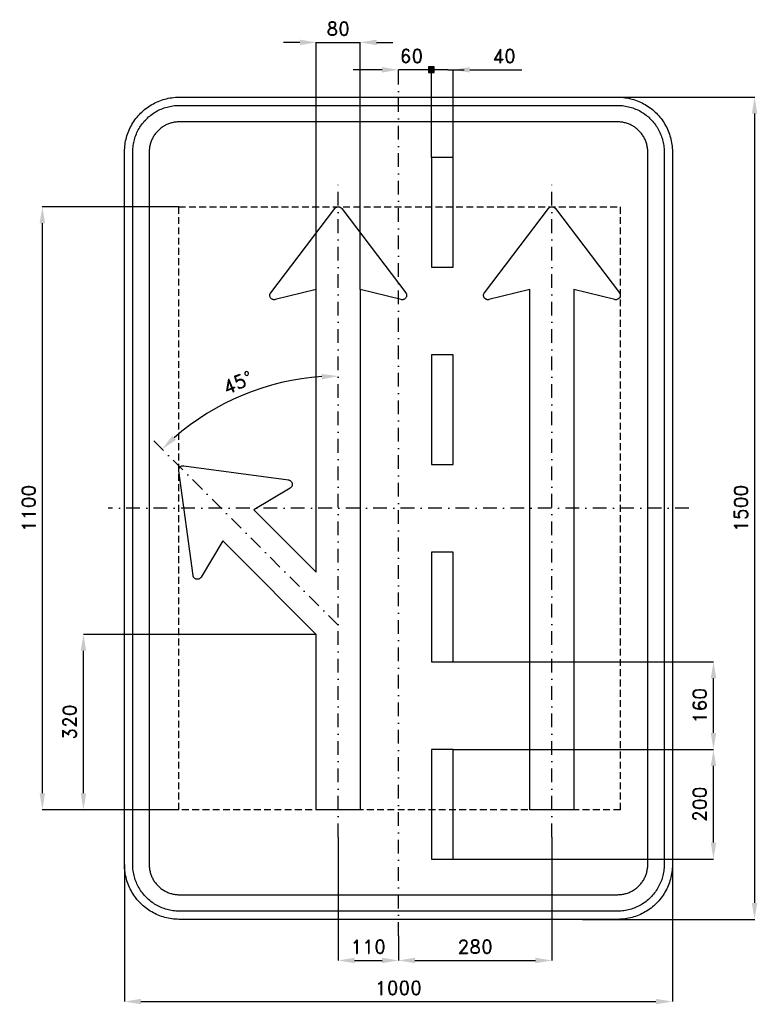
# Model space of a CAD drawing. Header units: millimetres. Extents: x -691 to 655, y -905 to 891.
import ezdxf

# ---------------------------------------------------------------- set-up
doc = ezdxf.new("R2010")
doc.units = ezdxf.units.MM
doc.header["$LTSCALE"] = 5
doc.linetypes.add('ČERCHOVANÁX2', pattern=[2, 1, -0.5, 0, -0.5])
doc.linetypes.add('ČÁRKOVANÁX2', pattern=[1.5, 1, -0.5])
doc.layers.add('Kóty', color=2, linetype='Continuous')
doc.layers.add('Značka', color=7, linetype='Continuous')
doc.styles.get("Standard").update_dxf_attribs({"font": 'romand.shx', "height": 25})
doc.dimstyles.get("Standard").update_dxf_attribs({"dimtxt": 25, "dimasz": 30, "dimexe": 0.18, "dimexo": 0.0625, "dimgap": 12.5, "dimtad": 1, "dimdec": 0, "dimzin": 0, "dimdsep": 46, "dimtxsty": 'Standard', "dimcen": 0.09, "dimadec": 0, "dimazin": 0, "dimtfac": 1, "dimtdec": 0, "dimtofl": 0, "dimtmove": 0, "dimatfit": 3, "dimfxl": 1, "dimtolj": 1, "dimtzin": 0, "dimarcsym": 0})

# ---------------------------------------------------------------- blocks, each defined once
blk = doc.blocks.new('*D0')
at = {"layer": 'Defpoints', "color": 0, "transparency": 16777216}
for p in [(-110.001, -600), (0, -780), (0, -825)]:
    blk.add_point(p, dxfattribs=at)
at = {"layer": 'Kóty', "color": 0, "lineweight": -2, "transparency": 16777216}
for p, q in [((-110.001, -600.0625), (-110.001, -825.18)), ((0, -780.0625), (0, -825.18)), ((-80.001, -825), (-30, -825))]:
    blk.add_line(p, q, dxfattribs=at)
at = {"layer": 'Kóty', "color": 0, "transparency": 16777216}
for points in [[(-80.001, -820), (-80.001, -830), (-110.001, -825)], [(-30, -820), (-30, -830), (0, -825)]]:
    blk.add_solid(points, dxfattribs=at)
at = {"layer": 'Kóty', "color": 0, "transparency": 16777216, "insert": (-55.0005, -800), "char_height": 25, "attachment_point": 5}
blk.add_mtext('\\A1;110', dxfattribs=at)
blk = doc.blocks.new('*D1')
at = {"layer": 'Defpoints', "color": 0, "transparency": 16777216}
for p in [(-70.001, 850), (-150.001, 399.21), (-70.001, 399.21)]:
    blk.add_point(p, dxfattribs=at)
at = {"layer": 'Kóty', "color": 0, "lineweight": -2, "transparency": 16777216}
for p, q in [((-180.001, 850), (-210.001, 850)), ((-150.001, 399.2725), (-150.001, 850.18)), ((-70.001, 399.2725), (-70.001, 850.18)), ((-40.001, 850), (-10.001, 850))]:
    blk.add_line(p, q, dxfattribs=at)
at = {"layer": 'Kóty', "color": 0, "transparency": 16777216}
for points in [[(-180.001, 855), (-180.001, 845), (-150.001, 850)], [(-40.001, 855), (-40.001, 845), (-70.001, 850)]]:
    blk.add_solid(points, dxfattribs=at)
at = {"layer": 'Kóty', "color": 0, "transparency": 16777216, "insert": (-110.001, 875), "char_height": 25, "attachment_point": 5}
blk.add_mtext('\\A1;80', dxfattribs=at)
blk = doc.blocks.new('*D2')
at = {"layer": 'Defpoints', "color": 0, "transparency": 16777216}
for p in [(-575, -230), (-150.001, -230), (-401.053, -550)]:
    blk.add_point(p, dxfattribs=at)
at = {"layer": 'Kóty', "color": 0, "lineweight": -2, "transparency": 16777216}
for p, q in [((-150.0635, -230), (-575.18, -230)), ((-575, -520), (-575, -260)), ((-401.1155, -550), (-575.18, -550))]:
    blk.add_line(p, q, dxfattribs=at)
at = {"layer": 'Kóty', "color": 0, "transparency": 16777216}
for points in [[(-580, -260), (-570, -260), (-575, -230)], [(-580, -520), (-570, -520), (-575, -550)]]:
    blk.add_solid(points, dxfattribs=at)
at = {"layer": 'Kóty', "color": 0, "transparency": 16777216, "insert": (-600, -390), "char_height": 25, "attachment_point": 5, "rotation": 90}
blk.add_mtext('\\A1;320', dxfattribs=at)
blk = doc.blocks.new('*D3')
at = {"layer": 'Defpoints', "color": 0, "transparency": 16777216}
for p in [(-650, 550), (-401.053, 550), (-401.1155, -550)]:
    blk.add_point(p, dxfattribs=at)
at = {"layer": 'Kóty', "color": 0, "lineweight": -2, "transparency": 16777216}
for p, q in [((-401.1155, 550), (-650.18, 550)), ((-650, -520), (-650, 520)), ((-401.178, -550), (-650.18, -550))]:
    blk.add_line(p, q, dxfattribs=at)
at = {"layer": 'Kóty', "color": 0, "transparency": 16777216}
for points in [[(-655, 520), (-645, 520), (-650, 550)], [(-655, -520), (-645, -520), (-650, -550)]]:
    blk.add_solid(points, dxfattribs=at)
at = {"layer": 'Kóty', "color": 0, "transparency": 16777216, "insert": (-675, 0), "char_height": 25, "attachment_point": 5, "rotation": 90}
blk.add_mtext('\\A1;1100', dxfattribs=at)
blk = doc.blocks.new('*D4')
at = {"layer": 'Defpoints', "color": 0, "transparency": 16777216}
for p in [(99.999, -440), (575, -440), (99.999, -640)]:
    blk.add_point(p, dxfattribs=at)
at = {"layer": 'Kóty', "color": 0, "lineweight": -2, "transparency": 16777216}
for p, q in [((100.0615, -440), (575.18, -440)), ((575, -610), (575, -470)), ((100.0615, -640), (575.18, -640))]:
    blk.add_line(p, q, dxfattribs=at)
at = {"layer": 'Kóty', "color": 0, "transparency": 16777216}
for points in [[(570, -470), (580, -470), (575, -440)], [(570, -610), (580, -610), (575, -640)]]:
    blk.add_solid(points, dxfattribs=at)
at = {"layer": 'Kóty', "color": 0, "transparency": 16777216, "insert": (550, -540), "char_height": 25, "attachment_point": 5, "rotation": 90}
blk.add_mtext('\\A1;200', dxfattribs=at)
blk = doc.blocks.new('*D5')
at = {"layer": 'Defpoints', "color": 0, "transparency": 16777216}
for p in [(99.999, -280), (575, -280), (99.999, -440)]:
    blk.add_point(p, dxfattribs=at)
at = {"layer": 'Kóty', "color": 0, "lineweight": -2, "transparency": 16777216}
for p, q in [((100.0615, -280), (575.18, -280)), ((575, -410), (575, -310)), ((100.0615, -440), (575.18, -440))]:
    blk.add_line(p, q, dxfattribs=at)
at = {"layer": 'Kóty', "color": 0, "transparency": 16777216}
for points in [[(570, -310), (580, -310), (575, -280)], [(570, -410), (580, -410), (575, -440)]]:
    blk.add_solid(points, dxfattribs=at)
at = {"layer": 'Kóty', "color": 0, "transparency": 16777216, "insert": (550, -360), "char_height": 25, "attachment_point": 5, "rotation": 90}
blk.add_mtext('\\A1;160', dxfattribs=at)
blk = doc.blocks.new('*D6')
at = {"layer": 'Defpoints', "color": 0, "transparency": 16777216}
for p in [(359.7, 750), (335.9, -750), (650, -750)]:
    blk.add_point(p, dxfattribs=at)
at = {"layer": 'Kóty', "color": 0, "lineweight": -2, "transparency": 16777216}
for p, q in [((359.7, 750), (650.2, 750)), ((650, 720), (650, -720)), ((336, -750), (650.2, -750))]:
    blk.add_line(p, q, dxfattribs=at)
at = {"layer": 'Kóty', "color": 0, "transparency": 16777216}
for points in [[(645, 720), (655, 720), (650, 750)], [(645, -720), (655, -720), (650, -750)]]:
    blk.add_solid(points, dxfattribs=at)
at = {"layer": 'Kóty', "color": 0, "transparency": 16777216, "insert": (625, 0), "char_height": 25, "attachment_point": 5, "rotation": 90}
blk.add_mtext('\\A1;1500', dxfattribs=at)
blk = doc.blocks.new('*D7')
at = {"layer": 'Defpoints', "color": 0, "transparency": 16777216}
for p in [(-500, -650), (500, -650), (500, -900)]:
    blk.add_point(p, dxfattribs=at)
at = {"layer": 'Kóty', "color": 0, "lineweight": -2, "transparency": 16777216}
for p, q in [((-500, -650.0625), (-500, -900.18)), ((500, -650.0625), (500, -900.18)), ((-470, -900), (470, -900))]:
    blk.add_line(p, q, dxfattribs=at)
at = {"layer": 'Kóty', "color": 0, "transparency": 16777216}
for points in [[(-470, -895), (-470, -905), (-500, -900)], [(470, -895), (470, -905), (500, -900)]]:
    blk.add_solid(points, dxfattribs=at)
at = {"layer": 'Kóty', "color": 0, "transparency": 16777216, "insert": (0, -875), "char_height": 25, "attachment_point": 5}
blk.add_mtext('\\A1;1000', dxfattribs=at)
blk = doc.blocks.new('*D8')
at = {"layer": 'Defpoints', "color": 0, "transparency": 16777216}
for p in [(280, -600), (0, -780.0625), (280, -825)]:
    blk.add_point(p, dxfattribs=at)
at = {"layer": 'Kóty', "color": 0, "lineweight": -2, "transparency": 16777216}
for p, q in [((280, -600.0625), (280, -825.18)), ((0, -780.125), (0, -825.18)), ((30, -825), (250, -825))]:
    blk.add_line(p, q, dxfattribs=at)
at = {"layer": 'Kóty', "color": 0, "transparency": 16777216}
for points in [[(30, -820), (30, -830), (0, -825)], [(250, -820), (250, -830), (280, -825)]]:
    blk.add_solid(points, dxfattribs=at)
at = {"layer": 'Kóty', "color": 0, "transparency": 16777216, "insert": (140, -800), "char_height": 25, "attachment_point": 5}
blk.add_mtext('\\A1;280', dxfattribs=at)
blk = doc.blocks.new('*D9')
at = {"layer": 'Defpoints', "color": 0, "transparency": 16777216}
for p in [(-110, 600), (-227.6, 225.6), (-455, 131.6), (-110, -213.4), (-110, -600)]:
    blk.add_point(p, dxfattribs=at)
at = {"layer": 'Kóty', "color": 0, "lineweight": -2, "transparency": 16777216}
blk.add_arc((-110, -213.4), 454.6, 93.7821, 131.2179, dxfattribs=at)
at = {"layer": 'Kóty', "color": 0, "transparency": 16777216}
for points in [[(-140.1, 245.1), (-139.8, 235.1), (-110, 241.1)], [(-406.1, 124.8), (-412.9, 132.1), (-431.4, 108)]]:
    blk.add_solid(points, dxfattribs=at)
at = {"layer": 'Kóty', "color": 0, "transparency": 16777216, "insert": (-293.5, 229.6), "char_height": 25, "attachment_point": 5, "rotation": 22.5}
blk.add_mtext('\\A1;45°', dxfattribs=at)

msp = doc.modelspace()

# ---------------------------------------------------------------- hatches: boundary and pattern name
at = {"layer": 'Kóty'}
h = msp.add_hatch(color=256, dxfattribs=at)
h.dxf.hatch_style = 1
h.paths.add_polyline_path([(54.999, 795.18), (64.999, 795.18), (64.999, 805.18), (54.999, 805.18)])

# ---------------------------------------------------------------- linework, layer by layer
for p, q in [((-30, 800), (-82.66159, 800)), ((89.999, 800), (-0.001, 800)), ((0, 780.0625), (0, 800.18)), ((59.999, 640.0625), (59.999, 800.18)), ((59.999, 640.0625), (59.999, 800.18)), ((89.999, 800), (119.999, 800)), ((99.999, 640.0625), (99.999, 800.18)), ((129.999, 800), (225.47519, 800))]:
    msp.add_line(p, q, dxfattribs=at)
for points in [[(-150.001, 850), (-70.001, 850)], [(54.999, 805.18), (64.999, 795.18)], [(64.999, 805.18), (54.999, 795.18)]]:
    msp.add_lwpolyline(points, dxfattribs=at)
msp.add_lwpolyline([(54.999, 795.18), (64.999, 795.18), (64.999, 805.18), (54.999, 805.18)], close=True, dxfattribs=at)
for points in [[(-30, 805), (-30, 795), (0, 800)], [(129.999, 805), (129.999, 795), (99.999, 800)]]:
    msp.add_solid(points, dxfattribs=at)
at = {"layer": 'Značka', "color": 6, "linetype": 'ČERCHOVANÁX2', "ltscale": 5}
for points in [[(0, -780), (0, 780)], [(-110.001, -600), (-110.001, 600)], [(280, -600), (280, 600)], [(-110.001, -213.4315), (-455, 131.5675)], [(530, 0), (-530, 0)]]:
    msp.add_lwpolyline(points, dxfattribs=at)
at = {"layer": 'Značka', "color": 5}
for points in [[(-400, -750), (-400.393, -749.99883), (-400.785, -749.99692, -0.0321801), (-413.6978, -749.09245, -0.0354432), (-426.3873, -746.45574, -0.0362667), (-438.6591, -742.3068, -0.0344205), (-450.2266, -736.4713, -0.0337216), (-461.0042, -729.2849, -0.0340847), (-470.7107, -720.7107, -0.0342086), (-479.2931, -711.0064, -0.0342292), (-486.4713, -700.2266, -0.0340441), (-492.2651, -688.6512, -0.0334121), (-496.45574, -676.3873, -0.0341269), (-499.13547, -663.6918, -0.0367447), (-499.99692, -650.785), (-499.99892, -650.393), (-500, -650), (-500, 650), (-499.99883, 650.39), (-499.99692, 650.79, -0.0321796), (-499.09245, 663.7, -0.0354411), (-496.45574, 676.39, -0.0362697), (-492.3068, 688.66, -0.0344172), (-486.4713, 700.23, -0.033719), (-479.2849, 711, -0.0340776), (-470.7107, 720.71, -0.0342077), (-461.0064, 729.29, -0.0342268), (-450.2266, 736.47, -0.0340514), (-438.6512, 742.27, -0.0334162), (-426.3873, 746.46, -0.0341286), (-413.6918, 749.14, -0.0367456), (-400.785, 750), (-400.393, 750), (-400, 750), (400, 750), (400.393, 750), (400.785, 750, -0.0321794), (413.698, 749.09, -0.0354509), (426.387, 746.46, -0.0362816), (438.659, 742.31, -0.0344246), (450.227, 736.47, -0.0337312), (461.004, 729.28, -0.034081), (470.711, 720.71, -0.0342138), (479.293, 711.01, -0.0342285), (486.471, 700.23, -0.0340344), (492.265, 688.65, -0.0334114), (496.46, 676.39, -0.0341223), (499.14, 663.69, -0.0367412), (500, 650.79), (500, 650.39), (500, 650), (500, -650), (500, -650.393), (500, -650.785, -0.0321792), (499.09, -663.6978, -0.0354418), (496.46, -676.3873, -0.0362638), (492.307, -688.6591, -0.0344153), (486.471, -700.2266, -0.0337192), (479.285, -711.0042, -0.034086), (470.711, -720.7107, -0.0342054), (461.006, -729.2931, -0.0342295), (450.227, -736.4713, -0.0340459), (438.651, -742.2651, -0.0334135), (426.387, -746.45574, -0.034127), (413.692, -749.13547, -0.036745), (400.785, -749.99692), (400.393, -749.99892), (400, -750), (-400, -750)], [(-400, -735), (-400.334, -734.999), (-400.668, -734.9974, -0.0321799), (-411.6431, -734.2286, -0.0354431), (-422.4292, -731.9874, -0.036267), (-432.8602, -728.4608, -0.0344205), (-442.6926, -723.5006, -0.0337214), (-451.8536, -717.3922, -0.0340847), (-460.1041, -710.1041, -0.0342085), (-467.3991, -701.8554, -0.0342292), (-473.5006, -692.6926, -0.0340447), (-478.4254, -682.8535, -0.0334123), (-481.9874, -672.4292, -0.0341271), (-484.2652, -661.638, -0.0367448), (-484.9974, -650.668), (-484.9991, -650.334), (-485, -650), (-485, 650), (-484.999, 650.33), (-484.9974, 650.67, -0.0321808), (-484.2286, 661.64, -0.0354437), (-481.9874, 672.43, -0.0362674), (-478.4608, 682.86, -0.034419), (-473.5006, 692.69, -0.0337112), (-467.3922, 701.85, -0.0340785), (-460.1041, 710.1, -0.034195), (-451.8554, 717.4, -0.0342194), (-442.6926, 723.5, -0.0340514), (-432.8535, 728.43, -0.0334085), (-422.4292, 731.99, -0.0341207), (-411.638, 734.27, -0.0367451), (-400.668, 735), (-400.334, 735), (-400, 735), (400, 735), (400.334, 735), (400.668, 735, -0.0321738), (411.643, 734.23, -0.0354396), (422.429, 731.99, -0.0362613), (432.86, 728.46, -0.0344296), (442.693, 723.5, -0.0337309), (451.854, 717.39, -0.0340802), (460.104, 710.1, -0.0342125), (467.399, 701.86, -0.03423), (473.501, 692.69, -0.0340367), (478.425, 682.85, -0.0334178), (481.987, 672.43, -0.0341274), (484.265, 661.64, -0.0367509), (484.997, 650.67), (484.999, 650.33), (485, 650), (485, -650), (484.999, -650.334), (484.997, -650.668, -0.0321847), (484.229, -661.6431, -0.0354498), (481.987, -672.4292, -0.0362714), (478.461, -682.8602, -0.0344187), (473.501, -692.6926, -0.0337149), (467.392, -701.8536, -0.0340831), (460.104, -710.1041, -0.0342094), (451.855, -717.3991, -0.0342308), (442.693, -723.5006, -0.0340424), (432.854, -728.4254, -0.0334111), (422.429, -731.9874, -0.0341271), (411.638, -734.2652, -0.0367448), (400.668, -734.9974), (400.334, -734.9991), (400, -735), (-400, -735)], [(-400, -705), (400, -705), (400.216, -704.9994), (400.432, -704.9983, 0.0321799), (407.534, -704.5008, 0.0354424), (414.513, -703.0507, 0.0362647), (421.263, -700.7687, 0.0344223), (427.625, -697.5592, 0.033717), (433.552, -693.6067, 0.034088), (438.891, -688.8909, 0.0342122), (443.611, -683.5535, 0.0342287), (447.559, -677.6246, 0.0340415), (450.746, -671.2582, 0.0334124), (453.051, -664.513, 0.0341249), (454.525, -657.5305, 0.0367432), (454.998, -650.432), (454.999, -650.216), (455, -650), (455, 650), (454.999, 650.22), (454.998, 650.43, 0.0321867), (454.501, 657.53, 0.0354421), (453.051, 664.51, 0.0362779), (450.769, 671.26, 0.0344207), (447.559, 677.62, 0.0337176), (443.607, 683.55, 0.0340785), (438.891, 688.89, 0.0341988), (433.554, 693.61, 0.0342361), (427.625, 697.56, 0.0340303), (421.258, 700.75, 0.033395), (414.513, 703.05, 0.0341092), (407.53, 704.52, 0.0367438), (400.432, 705), (400.216, 705), (400, 705), (-400, 705), (-400.216, 705), (-400.432, 705, 0.0321706), (-407.5338, 704.5, 0.0354292), (-414.513, 703.05, 0.036266), (-421.2625, 700.77, 0.0344312), (-427.6246, 697.56, 0.0337345), (-433.5523, 693.61, 0.034079), (-438.8909, 688.89, 0.0342245), (-443.6112, 683.55, 0.0342352), (-447.5592, 677.62, 0.0340405), (-450.7458, 671.26, 0.0334087), (-453.0507, 664.51, 0.034125), (-454.5245, 657.53, 0.0367448), (-454.9983, 650.43), (-454.9994, 650.22), (-455, 650), (-455, -650), (-454.9994, -650.216), (-454.9983, -650.432, 0.0321797), (-454.5008, -657.5338, 0.0354429), (-453.0507, -664.513, 0.0362669), (-450.7687, -671.2625, 0.0344214), (-447.5592, -677.6246, 0.0337215), (-443.6067, -683.5523, 0.0340845), (-438.8909, -688.8909, 0.0342083), (-433.5535, -693.6112, 0.0342301), (-427.6246, -697.5592, 0.0340439), (-421.2582, -700.7458, 0.0334124), (-414.513, -703.0507, 0.0341275), (-407.5305, -704.5245, 0.0367453), (-400.432, -704.9983), (-400.216, -704.9994), (-400, -705)], [(-150.001, -230), (-303.406, -76.595), (-320.376, -59.625), (-360.269, -125.748), (-360.485, -126.078), (-360.709, -126.402, -0.0524827), (-361.761, -127.569, -0.0526814), (-363.039, -128.497, -0.0655281), (-364.836, -129.298, -0.0654127), (-366.78, -129.608, -0.0652857), (-368.743, -129.462, -0.0651527), (-370.602, -128.818, -0.0648621), (-372.258, -127.759, -0.0636732), (-373.595, -126.313, -0.0527042), (-374.408, -124.956, -0.0574598), (-374.902, -123.466), (-374.98, -123.079), (-375.046, -122.691), (-400.988, 68.553), (-401.025, 68.919), (-401.053, 69.286, -0.0490687), (-400.99, 70.752, -0.0491238), (-400.641, 72.185, -0.0611256), (-399.869, 73.853, -0.0613594), (-398.717, 75.285, -0.0610216), (-397.285, 76.433, -0.0594514), (-395.617, 77.208, -0.0491713), (-394.184, 77.564, -0.0536551), (-392.718, 77.621), (-392.351, 77.593), (-391.985, 77.555), (-200.742, 51.614), (-200.353, 51.547), (-199.967, 51.47, -0.0525266), (-198.478, 50.967, -0.0526807), (-197.119, 50.162, -0.0654728), (-195.671, 48.83, -0.0654514), (-194.615, 47.169, -0.0652964), (-193.97, 45.309, -0.0651842), (-193.824, 43.347, -0.0648678), (-194.139, 41.407, -0.0636586), (-194.936, 39.607, -0.0526761), (-195.859, 38.321, -0.0574592), (-197.031, 37.276), (-197.354, 37.051), (-197.684, 36.836), (-263.808, -3.056), (-246.837, -20.027), (-150.001, -116.863), (-150.001, 375.21), (-150.001, 399.21), (-224.966, 380.66), (-225.352, 380.58), (-225.739, 380.51), (-227.308, 380.43), (-228.868, 380.68, -0.0654746), (-230.705, 381.38, -0.0654176), (-232.299, 382.54, -0.0653602), (-233.584, 384.03, -0.0652249), (-234.443, 385.8, -0.0648331), (-234.865, 387.72, -0.0636455), (-234.788, 389.68, -0.0526858), (-234.403, 391.22, -0.0574868), (-233.699, 392.62), (-233.481, 392.95), (-233.253, 393.27), (-116.367, 546.85), (-116.135, 547.13), (-115.895, 547.41, -0.0490058), (-114.814, 548.4), (-113.554, 549.17, -0.0611155), (-111.828, 549.8, -0.0614091), (-110.001, 550, -0.0610269), (-108.176, 549.8, -0.0594621), (-106.449, 549.17), (-105.184, 548.41, -0.0535973), (-104.107, 547.41), (-103.867, 547.13), (-103.635, 546.85), (13.251, 393.27), (13.478, 392.95), (13.697, 392.62, -0.0524986), (14.394, 391.21, -0.0526749), (14.786, 389.68, -0.0655013), (14.868, 387.72, -0.0654639), (14.44, 385.8, -0.0653341), (13.581, 384.03, -0.0652049), (12.297, 382.54, -0.0648692), (10.703, 381.39, -0.0637027), (8.866, 380.68, -0.0526887), (7.304, 380.42, -0.0574497), (5.737, 380.51), (5.349, 380.58), (4.964, 380.66), (-70.001, 399.21), (-70.001, 375.21), (-70.001, -550), (-150.001, -550), (-150.001, -230)], [(240, -230), (240, 399.21), (165.04, 380.66), (164.65, 380.58), (164.26, 380.51, -0.0524666), (162.69, 380.43, -0.0527088), (161.13, 380.68, -0.0655366), (159.3, 381.38), (157.7, 382.54), (156.42, 384.03), (155.56, 385.8), (155.14, 387.72), (155.21, 389.68), (155.6, 391.22), (156.3, 392.62), (156.52, 392.95), (156.75, 393.27), (273.63, 546.85), (273.87, 547.13), (274.11, 547.41), (275.19, 548.4), (276.45, 549.17), (278.17, 549.8, -0.0614155), (280, 550, -0.061065), (281.82, 549.8, -0.0594878), (283.55, 549.17), (284.82, 548.41), (285.89, 547.41), (286.13, 547.13), (286.37, 546.85), (403.25, 393.27), (403.48, 392.95), (403.7, 392.62), (404.4, 391.21), (404.79, 389.68), (404.87, 387.72), (404.44, 385.8), (403.58, 384.03), (402.3, 382.54), (400.7, 381.39), (398.87, 380.68, -0.0527383), (397.31, 380.42, -0.0574541), (395.74, 380.51), (395.35, 380.58), (394.96, 380.66), (320, 399.21), (320, -550), (240, -550), (240, -230)]]:
    msp.add_lwpolyline(points, format="xyb", dxfattribs=at)
for points in [[(59.999, 640), (59.999, 440), (99.999, 440), (99.999, 640), (59.999, 640)], [(59.999, 280), (59.999, 80), (99.999, 80), (99.999, 280), (59.999, 280)], [(59.999, -80), (59.999, -280), (99.999, -280), (99.999, -80), (59.999, -80)], [(59.999, -440), (59.999, -640), (99.999, -640), (99.999, -440), (59.999, -440)]]:
    msp.add_lwpolyline(points, dxfattribs=at)
at = {"layer": 'Značka', "color": 6, "linetype": 'ČÁRKOVANÁX2', "ltscale": 2.5}
msp.add_lwpolyline([(-401.02, -550.06484), (-401.02, 549.93516), (404.82, 549.93516), (404.82, -550.06484), (-401.02, -550.06484)], dxfattribs=at)

# ---------------------------------------------------------------- texts
at = {"layer": 'Kóty', "char_height": 25, "attachment_point": 5}
for s, insert in [('\\A1;60', (23.69977, 825)), ('\\A1;40', (192.7371, 825))]:
    msp.add_mtext(s, dxfattribs=dict(at, insert=insert))

# ---------------------------------------------------------------- dimensions: what is measured, and where the dimension line sits
at = {"layer": 'Kóty'}
for base, p1, p2, picture, middle in [((-70.001, 850), (-150.001, 399.21), (-70.001, 399.21), '*D1', (-110.001, 875)), ((0, -825), (-110.001, -600), (0, -780), '*D0', (-55.0005, -800)), ((280, -825), (0, -780.0625), (280, -600), '*D8', (140, -800)), ((500, -900), (-500, -650), (500, -650), '*D7', (0, -875))]:
    dim = msp.add_linear_dim(base=base, p1=p1, p2=p2, dimstyle='Standard', dxfattribs=at)
    dim.commit()
    dim.dimension.update_dxf_attribs({"geometry": picture, "text_midpoint": middle})
for base, p1, p2, picture, middle in [((650, -750), (359.68263, 750), (335.93469, -750), '*D6', (625, 0)), ((-650, 550), (-401.1155, -550), (-401.053, 550), '*D3', (-675, 0)), ((-575, -230), (-401.053, -550), (-150.001, -230), '*D2', (-600, -390)), ((575, -280), (99.999, -440), (99.999, -280), '*D5', (550, -360)), ((575, -440), (99.999, -640), (99.999, -440), '*D4', (550, -540))]:
    dim = msp.add_linear_dim(base=base, p1=p1, p2=p2, angle=90, dimstyle='Standard', dxfattribs=at)
    dim.commit()
    dim.dimension.update_dxf_attribs({"geometry": picture, "text_midpoint": middle})
dim = msp.add_angular_dim_2l(base=(-227.64956, 225.63891), line1=((-110.001, -213.4315), (-455, 131.5675)), line2=((-110.001, -600), (-110.001, 600)), dimstyle='Standard', dxfattribs=at)
dim.commit()
dim.dimension.update_dxf_attribs({"geometry": '*D9', "text_midpoint": (-293.52034, 229.62338)})

doc.saveas('drawing.dxf')
